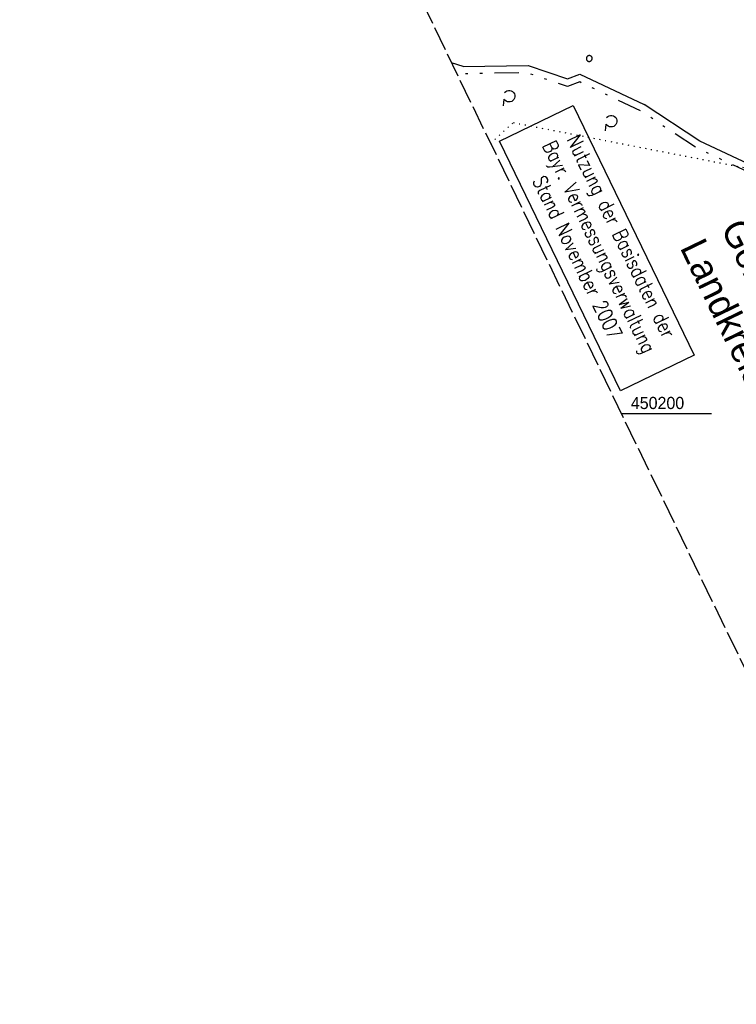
# Model space of a CAD drawing. Extents: x 508513 to 509174, y 450079 to 451036.
# Tile 2 of 51: x 508733 to 508880, y 450079 to 450281. Entities that reach past the tile are written whole.
import ezdxf

# ---------------------------------------------------------------- set-up
doc = ezdxf.new("R2010")
doc.units = 0
doc.header["$LTSCALE"] = 10
doc.header["$MEASUREMENT"] = 0
for name, pattern in [('LT00', [0]), ('LT09', [0.54, 0.2, -0.1, 0.02, -0.1, 0.02, -0.1]), ('LT14', [0.6, 0.5, -0.1]), ('PUNKTX2_STR', [0.6, 0.1, -0.5])]:
    doc.linetypes.add(name, pattern=pattern)
doc.layers.get('0').update_dxf_attribs({"linetype": 'LT00'})
doc.layers.add('-BLATT_122-RAND', color=7, linetype='LT14', plot=False)
for name, color, linetype in [('DFK_KATASTER', 250, 'LT00'), ('DFK_NUTZUNG', 250, 'LT00'), ('DFK_NUTZUNGSGRENZE', 70, 'PUNKTX2_STR'), ('DFK_STAND', 22, 'LT00'), ('DFK_VERMPKT', 252, 'LT00'), ('GEMARKUNGSGRENZE', 3, 'LT09'), ('GRENZNAME_A', 250, 'Continuous'), ('V122_RASTER', 250, 'LT00')]:
    doc.layers.add(name, color=color, linetype=linetype)
doc.styles.get("Standard").update_dxf_attribs({"font": 'ARIAL.TTF'})
doc.styles.add('UNIR-H', font='unir_h.shx', dxfattribs={"width": 0.8})
doc.styles.add('Versorgungsltg', font='ARIAL.TTF', dxfattribs={"width": 0.8, "height": 2})

# ---------------------------------------------------------------- blocks, each defined once
blk = doc.blocks.new('SYMB7010')
at = {"color": 0, "linetype": 'ByBlock'}
for points in [[(-0.031408, 0.499213), (-0.093728, 0.49134), (-0.15457, 0.475719), (-0.212975, 0.452595), (-0.268021, 0.422333), (-0.31884, 0.385411), (-0.36463, 0.342411), (-0.40467, 0.29401), (-0.438329, 0.240973), (-0.465074, 0.184136), (-0.484486, 0.124395), (-0.496256, 0.062692), (-0.5002, 0)], [(-0.5002, 0), (-0.496256, -0.062692), (-0.484486, -0.124395), (-0.465075, -0.184136), (-0.438329, -0.240973), (-0.404671, -0.29401), (-0.36463, -0.342411), (-0.31884, -0.385411), (-0.268021, -0.422333), (-0.212975, -0.452595), (-0.154571, -0.475719), (-0.093728, -0.49134), (-0.031408, -0.499213), (0.031408, -0.499213)], [(0.5002, 0), (0.496256, 0.062692), (0.484485, 0.124395), (0.465074, 0.184136), (0.438329, 0.240973), (0.40467, 0.29401), (0.36463, 0.342411), (0.31884, 0.385411), (0.268021, 0.422333), (0.212975, 0.452595), (0.15457, 0.475719), (0.093728, 0.49134), (0.031408, 0.499213), (-0.031408, 0.499213)], [(0.031408, -0.499213), (0.093728, -0.491341), (0.15457, -0.475719), (0.212975, -0.452595), (0.268021, -0.422333), (0.31884, -0.385411), (0.36463, -0.342411), (0.404671, -0.294011), (0.438329, -0.240974), (0.465075, -0.184136), (0.484486, -0.124395), (0.496256, -0.062692), (0.500201, 0)]]:
    blk.add_lwpolyline(points, dxfattribs=at)
blk = doc.blocks.new('SYMB7212')
at = {"color": 0, "linetype": 'ByBlock'}
blk.add_line((0.07, -0.1), (0.21, -0.1), dxfattribs=at)
for points in [[(-0.119836, 0.00627), (-0.114449, 0.036077), (-0.101769, 0.063585), (-0.082606, 0.087042), (-0.05818, 0.104953), (-0.030047, 0.116177), (0, 0.12)], [(-0.068816, -0.098308), (-0.091239, -0.077945), (-0.107849, -0.052617), (-0.117589, -0.023936), (-0.119836, 0.00627)], [(0, 0.12), (0.030047, 0.116177), (0.05818, 0.104953), (0.082606, 0.087041), (0.101769, 0.063585), (0.114449, 0.036077), (0.119836, 0.00627)], [(0.119836, 0.00627), (0.117589, -0.023936), (0.107849, -0.052617), (0.091239, -0.077945), (0.068816, -0.098308)]]:
    blk.add_lwpolyline(points, dxfattribs=at)

msp = doc.modelspace()

# ---------------------------------------------------------------- linework, layer by layer
at = {"layer": '-BLATT_122-RAND'}
msp.add_lwpolyline([(508512.7, 450911.31), (508915.59, 450078.66), (509173.94, 450203.66), (508771.04, 451036.31), (508512.7, 450911.31)], dxfattribs=at)
at = {"layer": 'DFK_KATASTER'}
for p, q in [((508824.37, 450271.41), (508821.97, 450272.13)), ((508824.37, 450271.41), (508837.72, 450271.61)), ((508837.72, 450271.61), (508845.78, 450268.86)), ((508845.78, 450268.86), (508848.34, 450269.85)), ((508848.34, 450269.85), (508861.55, 450263.58)), ((508872.95, 450256.03), (508861.55, 450263.58)), ((508894.33, 450246.01), (508872.95, 450256.03))]:
    msp.add_line(p, q, dxfattribs=at)
at = {"layer": 'DFK_NUTZUNGSGRENZE', "ltscale": 0.2}
for p, q in [((508829.97, 450255.6), (508834.64, 450259.88)), ((508834.64, 450259.88), (508886.17, 450249.83))]:
    msp.add_line(p, q, dxfattribs=at)
at = {"layer": 'DFK_STAND'}
msp.add_lwpolyline([(508846.96, 450263.39), (508871.79, 450212.08), (508856.65, 450204.76), (508831.83, 450256.07)], close=True, dxfattribs=at)
at = {"layer": 'GEMARKUNGSGRENZE', "ltscale": 2.5, "flags": 128}
msp.add_lwpolyline([(509076.19, 450405.66), (509076.07, 450403.69), (509081.15, 450328.94), (509081.03, 450326.36), (509078.76, 450279.72), (509083.32, 450243.42), (509085.51, 450218.97), (509043.65, 450214.91), (508963.65, 450199.77), (508940.52, 450218.06), (508936.53, 450218.89), (508923.47, 450224.18), (508911.65, 450231.61), (508893.57, 450244.71), (508872.21, 450254.72), (508860.81, 450262.27), (508848.28, 450268.22), (508845.81, 450267.26), (508837.48, 450270.11), (508824.16, 450269.91), (508822.86, 450270.3)], dxfattribs=at)
at = {"layer": 'V122_RASTER'}
msp.add_line((508875.38, 450200), (508856.88, 450200), dxfattribs=at)

# ---------------------------------------------------------------- block references
at = {"layer": 'DFK_NUTZUNG', "xscale": 10.00000000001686, "yscale": 10, "zscale": 10, "rotation": 264.7377100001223}
for p in [(508833.77, 450265.31), (508854.74, 450260.17)]:
    msp.add_blockref('SYMB7212', p, dxfattribs=at)
at = {"layer": 'DFK_VERMPKT', "xscale": 1.200000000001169, "yscale": 1.200000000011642, "zscale": 1.2, "rotation": 264.7377100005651}
msp.add_blockref('SYMB7010', (508850.25, 450273.05), dxfattribs=at)

# ---------------------------------------------------------------- texts
at = {"layer": 'DFK_STAND', "insert": (508858.17, 450237.15), "char_height": 3, "width": 55.058, "attachment_point": 2, "rotation": 295.821, "style": 'Versorgungsltg'}
msp.add_mtext('{\\Fromans|c0;Nutzung der Basisdaten der Bayr. Vermessungsverwaltung\\PStand November 2007}', dxfattribs=at)
at = {"layer": 'GRENZNAME_A', "insert": (508890.64, 450244.76), "char_height": 5.6, "attachment_point": 1, "rotation": 295.821, "style": 'UNIR-H'}
msp.add_mtext('{\\W1;Gemarkung: Leonberg\\PGemeinde: Maxhütte-Haidhof\\PLandkreis: Schwandorf}', dxfattribs=at)
at = {"layer": 'V122_RASTER', "width": 0.941}
msp.add_text(' 450200', height=2.5, rotation=0.0004, dxfattribs=at).set_placement((508857.88, 450201))

doc.saveas('drawing.dxf')
